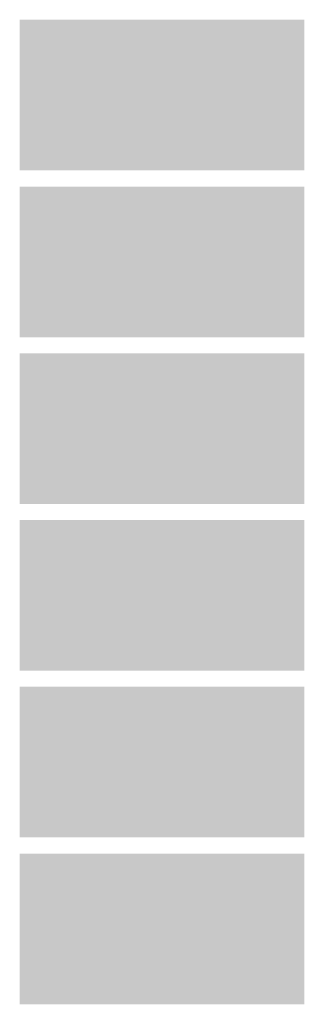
# Model space of a CAD drawing. Extents: x -0.05 to 0.95, y -0.15 to 2.1.
# Tile 15 of 28: x 0.15 to 0.22, y 0.79 to 1.02. Entities that reach past the tile are written whole.
import ezdxf

# ---------------------------------------------------------------- set-up
doc = ezdxf.new("R2010")
doc.units = 0
doc.layers.get('0').update_dxf_attribs({"linetype": 'CONTINUOUS'})
doc.layers.add('ENOCEAN_5_CLICK_V101_GTS', color=12, linetype='CONTINUOUS')

# ---------------------------------------------------------------- blocks, each defined once
blk = doc.blocks.new('RECTANGLE_72')
blk.add_solid([(0.03355, 0.0178), (0.03355, -0.0178), (-0.03355, 0.0178), (-0.03355, -0.0178)])

msp = doc.modelspace()

# ---------------------------------------------------------------- block references
at = {"layer": 'ENOCEAN_5_CLICK_V101_GTS'}
for p in [(0.1843, 1.0061), (0.1843, 0.9667), (0.1843, 0.9273), (0.1843, 0.888), (0.1843, 0.8486), (0.1843, 0.8092)]:
    msp.add_blockref('RECTANGLE_72', p, dxfattribs=at)

doc.saveas('drawing.dxf')
